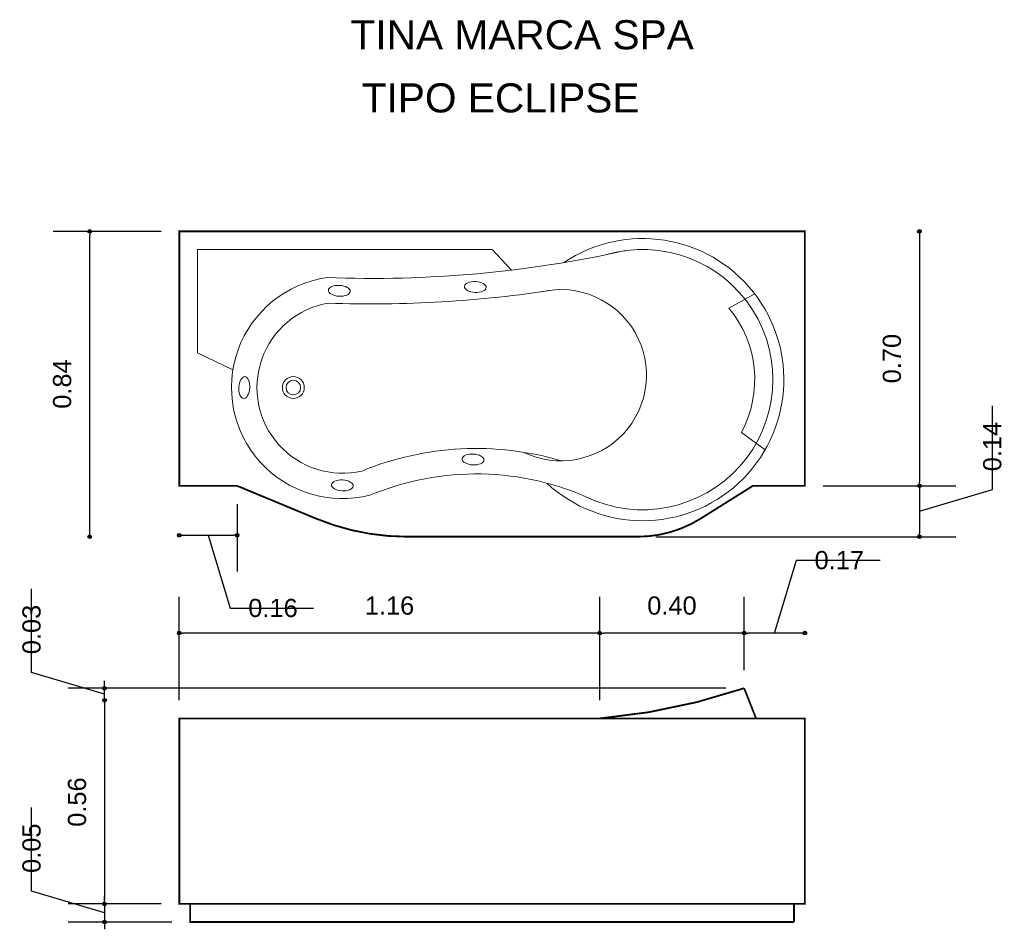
# Model space of a CAD drawing. Extents: x 170.66 to 173.37, y 182.46 to 184.96.
import ezdxf

# ---------------------------------------------------------------- set-up
doc = ezdxf.new("R2010")
doc.units = 0
doc.header["$MEASUREMENT"] = 0
doc.layers.add('CONTORNO', color=170, linetype='Continuous', lineweight=15)
for name, color, linetype, lineweight, plot in [('cotas', 3, 'Continuous', 13, False), ('muebles', 2, 'Continuous', 18, False), ('rotulos', 1, 'Continuous', 25, False), ('TRAZO', 7, 'Continuous', 35, False)]:
    doc.layers.add(name, color=color, linetype=linetype, lineweight=lineweight, plot=plot)
doc.styles.add('cotas', font='ARIAL.TTF')
doc.styles.add('rotulo', font='swissko.ttf')
doc.dimstyles.new('ISO-25', dxfattribs={"dimtxt": 2.4, "dimasz": 1, "dimexe": 1.25, "dimexo": 0.625, "dimtad": 1, "dimrnd": 0.0215, "dimtxsty": 'cotas', "dimblk": 'ORIGIN2', "dimcen": 1, "dimazin": 0, "dimtfac": 1, "dimtmove": 0, "dimatfit": 3, "dimldrblk": 'ORIGIN2', "dimfxl": 0, "dimlwe": 0, "dimarcsym": 0})

# ---------------------------------------------------------------- blocks, each defined once
blk = doc.blocks.new('_Origin2')
at = {"color": 0, "lineweight": -2}
blk.add_line((-0.5, 0), (-1, 0), dxfattribs=at)
for radius in [0.5, 0.25]:
    blk.add_circle((0, 0), radius, dxfattribs=at)
blk = doc.blocks.new('*D10')
at = {"color": 0, "linetype": 'ByBlock'}
for p, q in [((171.2567, 183.6266), (171.2567, 183.4408)), ((171.1077, 183.5408), (171.2467, 183.5408)), ((171.1772, 183.5408), (171.2374, 183.3403)), ((171.2374, 183.3403), (171.4672, 183.3403))]:
    blk.add_line(p, q, dxfattribs=at)
at = {"layer": 'Defpoints', "color": 0, "linetype": 'ByBlock'}
for p in [(171.0977, 183.6766), (171.2567, 183.6766), (171.2567, 183.5408)]:
    blk.add_point(p, dxfattribs=at)
at = {"color": 0, "linetype": 'ByBlock', "xscale": 0.01, "yscale": 0.01, "zscale": 0.01, "rotation": 180}
blk.add_blockref('_Origin2', (171.0977, 183.5408), dxfattribs=at)
at = {"color": 0, "linetype": 'ByBlock', "xscale": 0.01, "yscale": 0.01, "zscale": 0.01}
blk.add_blockref('_Origin2', (171.2567, 183.5408), dxfattribs=at)
at = {"color": 0, "linetype": 'ByBlock', "insert": (171.2874, 183.3403), "char_height": 0.05, "attachment_point": 4, "style": 'cotas'}
blk.add_mtext('0.16', dxfattribs=at)
blk = doc.blocks.new('*D9')
at = {"color": 0, "linetype": 'ByBlock'}
for p, q in [((170.6918, 183.1634), (170.6918, 183.3932)), ((170.8923, 183.1032), (170.6918, 183.1634)), ((170.8923, 183.1298), (170.8923, 183.1398)), ((172.6007, 183.1198), (170.7923, 183.1198)), ((170.8923, 183.0866), (170.8923, 183.1198)), ((170.8923, 183.0866), (170.8923, 183.1198)), ((170.8923, 183.0766), (170.8923, 183.0666))]:
    blk.add_line(p, q, dxfattribs=at)
at = {"layer": 'Defpoints', "color": 0, "linetype": 'ByBlock'}
for p in [(170.8923, 183.1198), (172.6507, 183.1198), (171.0977, 183.0866)]:
    blk.add_point(p, dxfattribs=at)
at = {"color": 0, "linetype": 'ByBlock', "xscale": 0.01, "yscale": 0.01, "zscale": 0.01}
for p, rotation in [((170.8923, 183.1198), 270), ((170.8923, 183.0866), 90)]:
    blk.add_blockref('_Origin2', p, dxfattribs=dict(at, rotation=rotation))
at = {"color": 0, "linetype": 'ByBlock', "insert": (170.6918, 183.2134), "char_height": 0.05, "attachment_point": 4, "rotation": 90, "style": 'cotas'}
blk.add_mtext('0.03', dxfattribs=at)
blk = doc.blocks.new('*D8')
at = {"color": 0, "linetype": 'ByBlock'}
for p, q in [((172.2536, 183.0866), (172.2536, 183.3714)), ((172.6407, 183.2714), (172.2636, 183.2714))]:
    blk.add_line(p, q, dxfattribs=at)
at = {"layer": 'Defpoints', "color": 0, "linetype": 'ByBlock'}
for p in [(172.2536, 183.2714), (172.6507, 183.1198), (172.2536, 183.0366)]:
    blk.add_point(p, dxfattribs=at)
at = {"color": 0, "linetype": 'ByBlock', "xscale": 0.01, "yscale": 0.01, "zscale": 0.01, "rotation": 180}
blk.add_blockref('_Origin2', (172.2536, 183.2714), dxfattribs=at)
at = {"color": 0, "linetype": 'ByBlock', "xscale": 0.01, "yscale": 0.01, "zscale": 0.01}
blk.add_blockref('_Origin2', (172.6507, 183.2714), dxfattribs=at)
at = {"color": 0, "linetype": 'ByBlock', "insert": (172.4522, 183.3469), "char_height": 0.05, "attachment_point": 5, "style": 'cotas'}
blk.add_mtext('0.40', dxfattribs=at)
blk = doc.blocks.new('*D7')
at = {"color": 0, "linetype": 'ByBlock'}
for p, q in [((171.0977, 183.0866), (171.0977, 183.3714)), ((172.2436, 183.2714), (171.1077, 183.2714))]:
    blk.add_line(p, q, dxfattribs=at)
at = {"layer": 'Defpoints', "color": 0, "linetype": 'ByBlock'}
for p in [(171.0977, 183.2714), (171.0977, 183.0366), (172.2536, 183.0366)]:
    blk.add_point(p, dxfattribs=at)
at = {"color": 0, "linetype": 'ByBlock', "xscale": 0.01, "yscale": 0.01, "zscale": 0.01, "rotation": 180}
blk.add_blockref('_Origin2', (171.0977, 183.2714), dxfattribs=at)
at = {"color": 0, "linetype": 'ByBlock', "xscale": 0.01, "yscale": 0.01, "zscale": 0.01}
blk.add_blockref('_Origin2', (172.2536, 183.2714), dxfattribs=at)
at = {"color": 0, "linetype": 'ByBlock', "insert": (171.6757, 183.3469), "char_height": 0.05, "attachment_point": 5, "style": 'cotas'}
blk.add_mtext('1.16', dxfattribs=at)
blk = doc.blocks.new('*D4')
at = {"color": 0, "linetype": 'ByBlock'}
for p, q in [((172.7342, 183.2714), (172.7944, 183.4719)), ((172.7944, 183.4719), (173.0243, 183.4719)), ((172.6507, 183.1698), (172.6507, 183.3714)), ((172.8077, 183.2714), (172.6607, 183.2714))]:
    blk.add_line(p, q, dxfattribs=at)
at = {"layer": 'Defpoints', "color": 0, "linetype": 'ByBlock'}
for p in [(172.6507, 183.2714), (172.6507, 183.1198), (172.8177, 183.0366)]:
    blk.add_point(p, dxfattribs=at)
at = {"color": 0, "linetype": 'ByBlock', "xscale": 0.01, "yscale": 0.01, "zscale": 0.01, "rotation": 180}
blk.add_blockref('_Origin2', (172.6507, 183.2714), dxfattribs=at)
at = {"color": 0, "linetype": 'ByBlock', "xscale": 0.01, "yscale": 0.01, "zscale": 0.01}
blk.add_blockref('_Origin2', (172.8177, 183.2714), dxfattribs=at)
at = {"color": 0, "linetype": 'ByBlock', "insert": (172.8444, 183.4719), "char_height": 0.05, "attachment_point": 4, "style": 'cotas'}
blk.add_mtext('0.17', dxfattribs=at)
blk = doc.blocks.new('*D6')
at = {"color": 0, "linetype": 'ByBlock'}
for p, q in [((170.8923, 183.0766), (170.8923, 182.5366)), ((171.0477, 182.5266), (170.7923, 182.5266))]:
    blk.add_line(p, q, dxfattribs=at)
at = {"layer": 'Defpoints', "color": 0, "linetype": 'ByBlock'}
for p in [(171.0977, 183.0866), (170.8923, 182.5266), (171.0977, 182.5266)]:
    blk.add_point(p, dxfattribs=at)
at = {"color": 0, "linetype": 'ByBlock', "xscale": 0.01, "yscale": 0.01, "zscale": 0.01}
for p, rotation in [((170.8923, 183.0866), 90), ((170.8923, 182.5266), 270)]:
    blk.add_blockref('_Origin2', p, dxfattribs=dict(at, rotation=rotation))
at = {"color": 0, "linetype": 'ByBlock', "insert": (170.8168, 182.8066), "char_height": 0.05, "attachment_point": 5, "rotation": 90, "style": 'cotas'}
blk.add_mtext('0.56', dxfattribs=at)
blk = doc.blocks.new('*D5')
at = {"color": 0, "linetype": 'ByBlock'}
for p, q in [((170.6918, 182.5617), (170.6918, 182.792)), ((170.8923, 182.5016), (170.6918, 182.5617)), ((170.8923, 182.5366), (170.8923, 182.5466)), ((170.8923, 182.5266), (170.8923, 182.4766)), ((170.8923, 182.5266), (170.8923, 182.4766)), ((171.0777, 182.4766), (170.7923, 182.4766)), ((170.8923, 182.4666), (170.8923, 182.4566))]:
    blk.add_line(p, q, dxfattribs=at)
at = {"layer": 'Defpoints', "color": 0, "linetype": 'ByBlock'}
for p in [(171.0977, 182.5266), (170.8923, 182.4766), (171.1277, 182.4766)]:
    blk.add_point(p, dxfattribs=at)
at = {"color": 0, "linetype": 'ByBlock', "xscale": 0.01, "yscale": 0.01, "zscale": 0.01}
for p, rotation in [((170.8923, 182.5266), 270), ((170.8923, 182.4766), 90)]:
    blk.add_blockref('_Origin2', p, dxfattribs=dict(at, rotation=rotation))
at = {"color": 0, "linetype": 'ByBlock', "insert": (170.6918, 182.6117), "char_height": 0.05, "attachment_point": 4, "rotation": 90, "style": 'cotas'}
blk.add_mtext('0.05', dxfattribs=at)
blk = doc.blocks.new('*D3')
at = {"color": 0, "linetype": 'ByBlock'}
for p, q in [((173.1326, 184.3666), (173.1326, 183.6866)), ((172.8677, 183.6766), (173.2326, 183.6766))]:
    blk.add_line(p, q, dxfattribs=at)
at = {"layer": 'Defpoints', "color": 0, "linetype": 'ByBlock'}
for p in [(172.8177, 184.3766), (172.8177, 183.6766), (173.1326, 183.6766)]:
    blk.add_point(p, dxfattribs=at)
at = {"color": 0, "linetype": 'ByBlock', "xscale": 0.01, "yscale": 0.01, "zscale": 0.01}
for p, rotation in [((173.1326, 184.3766), 90), ((173.1326, 183.6766), 270)]:
    blk.add_blockref('_Origin2', p, dxfattribs=dict(at, rotation=rotation))
at = {"color": 0, "linetype": 'ByBlock', "insert": (173.0571, 184.0266), "char_height": 0.05, "attachment_point": 5, "rotation": 90, "style": 'cotas'}
blk.add_mtext('0.70', dxfattribs=at)
blk = doc.blocks.new('*D2')
at = {"color": 0, "linetype": 'ByBlock'}
for p, q in [((173.3331, 183.6667), (173.3331, 183.8964)), ((173.1326, 183.6066), (173.3331, 183.6667)), ((173.1326, 183.6666), (173.1326, 183.5466)), ((172.4076, 183.5366), (173.2326, 183.5366))]:
    blk.add_line(p, q, dxfattribs=at)
at = {"layer": 'Defpoints', "color": 0, "linetype": 'ByBlock'}
for p in [(172.8177, 183.6766), (172.3576, 183.5366), (173.1326, 183.5366)]:
    blk.add_point(p, dxfattribs=at)
at = {"color": 0, "linetype": 'ByBlock', "xscale": 0.01, "yscale": 0.01, "zscale": 0.01}
for p, rotation in [((173.1326, 183.6766), 90), ((173.1326, 183.5366), 270)]:
    blk.add_blockref('_Origin2', p, dxfattribs=dict(at, rotation=rotation))
at = {"color": 0, "linetype": 'ByBlock', "insert": (173.3331, 183.7167), "char_height": 0.05, "attachment_point": 4, "rotation": 90, "style": 'cotas'}
blk.add_mtext('0.14', dxfattribs=at)
blk = doc.blocks.new('*D1')
at = {"color": 0, "linetype": 'ByBlock'}
for p, q in [((171.0477, 184.3766), (170.7514, 184.3766)), ((170.8514, 183.5466), (170.8514, 184.3666))]:
    blk.add_line(p, q, dxfattribs=at)
at = {"layer": 'Defpoints', "color": 0, "linetype": 'ByBlock'}
for p in [(170.8514, 184.3766), (171.0977, 184.3766), (171.7244, 183.5366)]:
    blk.add_point(p, dxfattribs=at)
at = {"color": 0, "linetype": 'ByBlock', "xscale": 0.01, "yscale": 0.01, "zscale": 0.01}
for p, rotation in [((170.8514, 184.3766), 90), ((170.8514, 183.5366), 270)]:
    blk.add_blockref('_Origin2', p, dxfattribs=dict(at, rotation=rotation))
at = {"color": 0, "linetype": 'ByBlock', "insert": (170.7759, 183.9566), "char_height": 0.05, "attachment_point": 5, "rotation": 90, "style": 'cotas'}
blk.add_mtext('0.84', dxfattribs=at)

msp = doc.modelspace()

# ---------------------------------------------------------------- linework, layer by layer
at = {"layer": 'CONTORNO', "const_width": 0.005}
for points in [[(171.2567, 183.6766), (171.0977, 183.6766), (171.0977, 184.3766), (172.8177, 184.3766), (172.8177, 183.6766), (172.6747, 183.6766), (172.5313, 183.5866, -0.141064), (172.3576, 183.5366), (171.7244, 183.5366, -0.098674), (171.4735, 183.5866), (171.2567, 183.6766)], [(172.7877, 182.4766), (172.7877, 182.5266), (172.8177, 182.5266), (172.8177, 183.0366), (172.6835, 183.0366), (172.6507, 183.1198, -0.059876), (172.2536, 183.0366), (171.0977, 183.0366), (171.0977, 182.5266), (171.1277, 182.5266)]]:
    msp.add_lwpolyline(points, format="xyb", dxfattribs=at)
msp.add_lwpolyline([(171.1277, 182.5266), (171.1277, 182.4766), (172.7877, 182.4766)], dxfattribs=at)
at = {"layer": 'muebles'}
for p, q in [((171.1477, 184.3266), (171.9577, 184.3266)), ((171.1477, 184.0424), (171.1477, 184.3266)), ((171.9577, 184.3266), (172.0112, 184.2702)), ((172.6087, 184.1657), (172.6799, 184.2047)), ((171.1477, 184.0424), (171.2452, 183.9956)), ((172.6431, 183.8232), (172.7084, 183.7758))]:
    msp.add_line(p, q, dxfattribs=at)
for radius in [0.03, 0.02]:
    msp.add_circle((171.4113, 183.9469), radius, dxfattribs=at)
for centre, radius, start, end in [((172.3717, 183.9688), 0.3881, 227.2371, 123.9208), ((171.6266, 187.4623), 3.2152, 267.8151, 282.537), ((172.3717, 183.9688), 0.3581, 244.1862, 106.5141), ((171.5469, 183.9469), 0.3056, 98.0506, 284.2012), ((171.6266, 187.4623), 3.2852, 267.9322, 278.8069), ((172.1466, 183.9809), 0.2356, 243.9951, 102.8574), ((171.5469, 183.9469), 0.2356, 99.4687, 283.0442), ((172.3717, 183.9688), 0.3081, 331.7755, 39.7146), ((171.914, 182.9526), 0.8267, 73.5067, 112.3206), ((171.914, 182.9526), 0.7567, 65.0126, 112.7131)]:
    msp.add_arc(centre, radius, start, end, dxfattribs=at)
for centre, major_axis in [((171.9117, 184.2236), (-0.03, 0.0017)), ((171.5376, 184.2131), (-0.03, 0.0017)), ((171.2763, 183.9469), (0.0017, 0.03)), ((171.9054, 183.7491), (-0.03, 0.0017)), ((171.546, 183.6777), (-0.03, 0.0017))]:
    msp.add_ellipse(centre, major_axis=major_axis, ratio=0.499229, dxfattribs=at)
at = {"layer": 'TRAZO'}
for p, q in [((172.2536, 183.0366), (172.6835, 183.0366)), ((171.1277, 182.5266), (172.7877, 182.5266))]:
    msp.add_line(p, q, dxfattribs=at)

# ---------------------------------------------------------------- texts
at = {"layer": 'rotulos', "style": 'rotulo'}
for s, p in [('TINA MARCA SPA', (171.5685, 184.8775)), ('TIPO ECLIPSE', (171.5992, 184.7038))]:
    msp.add_text(s, height=0.08, dxfattribs=at).set_placement(p)

# ---------------------------------------------------------------- dimensions: what is measured, and where the dimension line sits
at = {"layer": 'cotas'}
for base, p1, p2, picture, middle in [((170.8514, 184.3766), (171.7244, 183.5366), (171.0977, 184.3766), '*D1', (170.7759, 183.9566)), ((173.1326, 183.6766), (172.8177, 184.3766), (172.8177, 183.6766), '*D3', (173.0571, 184.0266)), ((173.1326, 183.5366), (172.8177, 183.6766), (172.3576, 183.5366), '*D2', (173.3331, 183.7167)), ((170.8923, 183.1198), (171.0977, 183.0866), (172.6507, 183.1198), '*D9', (170.6918, 183.2134)), ((170.8923, 182.5266), (171.0977, 183.0866), (171.0977, 182.5266), '*D6', (170.8168, 182.8066)), ((170.8923, 182.4766), (171.0977, 182.5266), (171.1277, 182.4766), '*D5', (170.6918, 182.6117))]:
    dim = msp.add_linear_dim(base=base, p1=p1, p2=p2, angle=90, dimstyle='ISO-25', override={"dimtxt": 0.05, "dimasz": 0.01, "dimexe": 0.1, "dimexo": 0.05, "dimgap": 0.05, "dimrnd": 0.0005, "dimzin": 1, "dimblk1": 'Origin2', "dimblk2": 'Origin2', "dimsah": 1, "dimse1": 1, "dimtmove": 1}, dxfattribs=at)
    dim.commit()
    dim.dimension.update_dxf_attribs({"geometry": picture, "text_midpoint": middle})
for base, p1, p2, picture, middle in [((171.2567, 183.5408), (171.0977, 183.6766), (171.2567, 183.6766), '*D10', (171.2874, 183.3403)), ((172.6507, 183.2714), (172.8177, 183.0366), (172.6507, 183.1198), '*D4', (172.8444, 183.4719)), ((171.0977, 183.2714), (172.2536, 183.0366), (171.0977, 183.0366), '*D7', (171.6757, 183.3469)), ((172.2536, 183.2714), (172.6507, 183.1198), (172.2536, 183.0366), '*D8', (172.4522, 183.3469))]:
    dim = msp.add_linear_dim(base=base, p1=p1, p2=p2, dimstyle='ISO-25', override={"dimtxt": 0.05, "dimasz": 0.01, "dimexe": 0.1, "dimexo": 0.05, "dimgap": 0.05, "dimrnd": 0.0005, "dimzin": 1, "dimblk1": 'Origin2', "dimblk2": 'Origin2', "dimsah": 1, "dimse1": 1, "dimtmove": 1}, dxfattribs=at)
    dim.commit()
    dim.dimension.update_dxf_attribs({"geometry": picture, "text_midpoint": middle})

doc.saveas('drawing.dxf')
